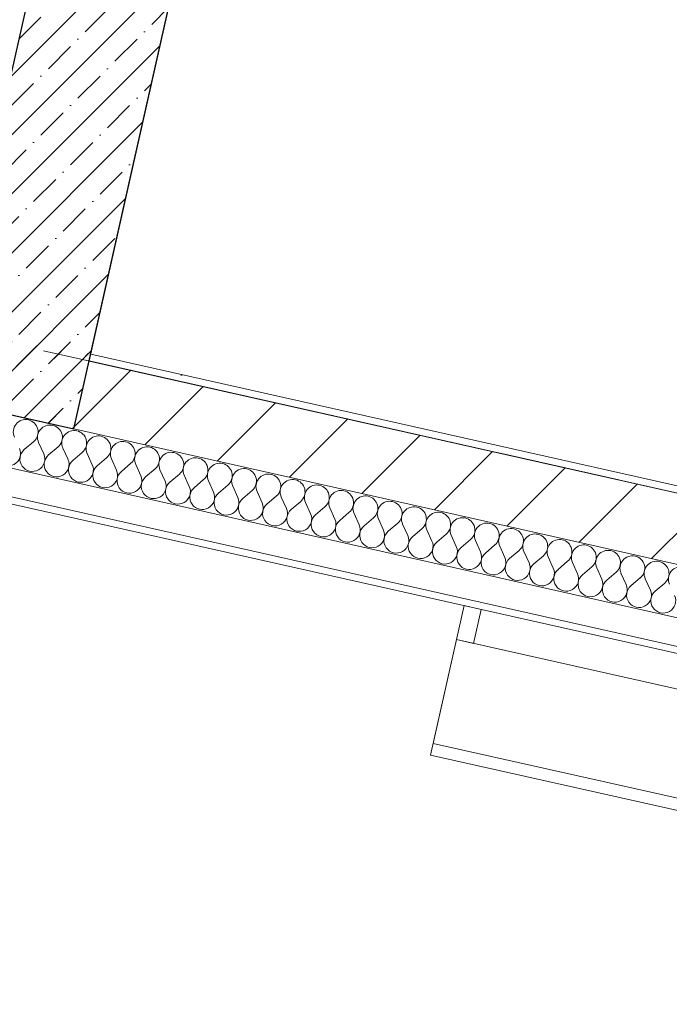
# Model space of a CAD drawing. Header units: millimetres. Extents: x -7218036 to -6881410, y 6117771 to 6219607.
# Tile 40 of 84: x -7153348 to -7151482, y 6127770 to 6130600. Entities that reach past the tile are written whole.
import ezdxf
from ezdxf.enums import TextEntityAlignment as Align

# ---------------------------------------------------------------- set-up
doc = ezdxf.new("R2010")
doc.units = ezdxf.units.MM
doc.header["$MEASUREMENT"] = 0
doc.linetypes.add('Штрихпунктирная', pattern=[670.277762, 352.777767, -176.388884, 0, -141.111112])
for name, color, linetype in [('S - МОП.АР', 7, 'Continuous'), ('АР-Мебель_Оборудование на фасаде.АР', 7, 'Continuous'), ('АР-Стены_внешние_.АР', 7, 'Continuous'), ('АР-Стены_внутренние_пилоны.АР', 7, 'Continuous'), ('АР-Чертеж-Оси_Осевые размеры.АР', 7, 'Continuous')]:
    doc.layers.add(name, color=color, linetype=linetype)
for name, color, linetype, lineweight in [('АР-Мебель_Оборудование на фасаде.АР_Ном._пера__101', 252, 'Continuous', 0), ('АР-Стены_внешние_.АР_Ном._пера__1', 7, 'Continuous', 0), ('АР-Стены_внутренние_пилоны.АР_Ном._пера__1', 7, 'Continuous', 15), ('АР-Чертеж-Оси_Осевые размеры.АР_Ном._пера__1', 7, 'Continuous', 0), ('АР-Чертеж-Оси_Осевые размеры.АР_Ном._пера__120', 7, 'Continuous', 0)]:
    doc.layers.add(name, color=color, linetype=linetype, lineweight=lineweight)
doc.styles.add('РЎР“Р•РќР•Р\xa0Р\x98Р\xa0_РЎРўР\x98Р›Р¬_3', font='GOTHIC.TTF')
doc.dimstyles.new('СГЕНЕРИР_СТИЛЬ__3', dxfattribs={"dimtxt": 400, "dimasz": 285, "dimexe": 0.18, "dimexo": 0.0625, "dimgap": 0, "dimtad": 1, "dimdec": 0, "dimzin": 0, "dimdsep": 46, "dimtxsty": 'РЎР“Р•РќР•Р\xa0Р\x98Р\xa0_РЎРўР\x98Р›Р¬_3', "dimblk": 'ARROWHEAD_6', "dimblk1": 'ARROWHEAD_6', "dimblk2": 'ARROWHEAD_6', "dimcen": 0.09, "dimse1": 1, "dimse2": 1, "dimclrd": 7, "dimclre": 7, "dimclrt": 7, "dimazin": 0, "dimtfac": 1, "dimtdec": 4, "dimtmove": 0, "dimatfit": 3, "dimfxl": 1, "dimtolj": 1, "dimtzin": 0, "dimarcsym": 0})
pattern_1 = [(45, (-6566190.34, 6562677.8), (-84.852814, 84.852814), []), (45, (-6566232.77, 6562720.22), (-84.852814, 84.852814), [90, -30, 0, -30])]

# ---------------------------------------------------------------- blocks, each defined once
blk = doc.blocks.new('Кондиционер Воздуха 23[5]_1', base_point=(-7152167.8, 6128486.7))
at = {"layer": 'АР-Мебель_Оборудование на фасаде.АР_Ном._пера__101', "color": 252, "linetype": 'Continuous', "lineweight": 0}
for p, q in [((-7152093.3, 6128818.5), (-7152167.8, 6128486.7)), ((-7152093.3, 6128818.5), (-7152160.3, 6128519.9)), ((-7151264, 6128632.2), (-7152093.3, 6128818.5)), ((-7151264, 6128632.2), (-7152093.3, 6128818.5)), ((-7151338.5, 6128300.5), (-7151264, 6128632.2)), ((-7151331, 6128333.7), (-7151264, 6128632.2)), ((-7152160.3, 6128519.9), (-7151331, 6128333.7)), ((-7152167.8, 6128486.7), (-7151338.5, 6128300.5))]:
    blk.add_line(p, q, dxfattribs=at)
blk = doc.blocks.new('*X23', base_point=(-6566190.3, 6562677.8))
at = {"layer": 'АР-Стены_внешние_.АР_Ном._пера__1', "color": 7, "linetype": 'Continuous', "lineweight": 0}
for p, q in [((-7153334.8, 6129364.5), (-7153307.6, 6129387.7)), ((-7153279, 6129352), (-7153293.7, 6129384.6)), ((-7153265.1, 6129348.9), (-7153237.9, 6129372)), ((-7153209.3, 6129336.3), (-7153224, 6129368.9)), ((-7153195.4, 6129333.2), (-7153168.2, 6129356.4)), ((-7153139.7, 6129320.7), (-7153154.3, 6129353.3)), ((-7153125.7, 6129317.5), (-7153098.5, 6129340.7)), ((-7153070, 6129305), (-7153084.6, 6129337.6)), ((-7153056, 6129301.9), (-7153028.9, 6129325.1)), ((-7153000.3, 6129289.4), (-7153014.9, 6129321.9)), ((-7152986.3, 6129286.2), (-7152959.2, 6129309.4)), ((-7152930.6, 6129273.7), (-7152945.2, 6129306.3)), ((-7152916.6, 6129270.6), (-7152889.5, 6129293.8)), ((-7152860.9, 6129258.1), (-7152875.5, 6129290.6)), ((-7152846.9, 6129254.9), (-7152819.8, 6129278.1)), ((-7152791.2, 6129242.4), (-7152805.8, 6129275)), ((-7152777.2, 6129239.3), (-7152750.1, 6129262.5)), ((-7152721.5, 6129226.8), (-7152736.1, 6129259.3)), ((-7152707.6, 6129223.6), (-7152680.4, 6129246.8)), ((-7152651.8, 6129211.1), (-7152666.5, 6129243.7)), ((-7152637.9, 6129208), (-7152610.7, 6129231.2)), ((-7152582.1, 6129195.5), (-7152596.8, 6129228)), ((-7152568.2, 6129192.3), (-7152541, 6129215.5)), ((-7152512.4, 6129179.8), (-7152527.1, 6129212.4)), ((-7152498.5, 6129176.7), (-7152471.3, 6129199.9)), ((-7152442.7, 6129164.2), (-7152457.4, 6129196.7)), ((-7152428.8, 6129161), (-7152401.6, 6129184.2)), ((-7152373, 6129148.5), (-7152387.7, 6129181.1)), ((-7152359.1, 6129145.4), (-7152331.9, 6129168.6)), ((-7152303.3, 6129132.9), (-7152318, 6129165.4)), ((-7152289.4, 6129129.7), (-7152262.2, 6129152.9)), ((-7152233.6, 6129117.2), (-7152248.3, 6129149.8)), ((-7152219.7, 6129114.1), (-7152192.5, 6129137.3)), ((-7152164, 6129101.5), (-7152178.6, 6129134.1)), ((-7152150, 6129098.4), (-7152122.8, 6129121.6)), ((-7152094.3, 6129085.9), (-7152108.9, 6129118.5)), ((-7152080.3, 6129082.8), (-7152053.2, 6129105.9)), ((-7152024.6, 6129070.2), (-7152039.2, 6129102.8)), ((-7152010.6, 6129067.1), (-7151983.5, 6129090.3)), ((-7151954.9, 6129054.6), (-7151969.5, 6129087.2)), ((-7151940.9, 6129051.5), (-7151913.8, 6129074.6)), ((-7151885.2, 6129038.9), (-7151899.8, 6129071.5)), ((-7151871.2, 6129035.8), (-7151844.1, 6129059)), ((-7151815.5, 6129023.3), (-7151830.1, 6129055.9)), ((-7151801.6, 6129020.2), (-7151774.4, 6129043.3)), ((-7151745.8, 6129007.6), (-7151760.4, 6129040.2)), ((-7151731.9, 6129004.5), (-7151704.7, 6129027.7)), ((-7151676.1, 6128992), (-7151690.8, 6129024.6)), ((-7151662.2, 6128988.9), (-7151635, 6129012)), ((-7151606.4, 6128976.3), (-7151621.1, 6129008.9)), ((-7151592.5, 6128973.2), (-7151565.3, 6128996.4)), ((-7151536.7, 6128960.7), (-7151551.4, 6128993.3)), ((-7151522.8, 6128957.5), (-7151495.6, 6128980.7))]:
    blk.add_line(p, q, dxfattribs=at)
for centre, start, end in [((-7153330.8, 6129414.9), 77.342, 204.2119), ((-7153330.8, 6129414.9), 310.4721, 77.342), ((-7153261.1, 6129399.2), 77.342, 204.2119), ((-7153261.1, 6129399.2), 310.4721, 77.342), ((-7153191.4, 6129383.6), 77.342, 204.2119), ((-7153191.4, 6129383.6), 310.4721, 77.342), ((-7153121.7, 6129367.9), 77.342, 204.2119), ((-7153121.7, 6129367.9), 310.4721, 77.342), ((-7153052, 6129352.2), 77.342, 204.2119), ((-7153052, 6129352.2), 310.4721, 77.342), ((-7153381.3, 6129353), 130.4721, 24.2119), ((-7153311.6, 6129337.3), 130.4721, 24.2119), ((-7152982.3, 6129336.6), 77.342, 204.2119), ((-7152982.3, 6129336.6), 310.4721, 77.342), ((-7153241.9, 6129321.7), 130.4721, 24.2119), ((-7153172.2, 6129306), 130.4721, 24.2119), ((-7152912.6, 6129320.9), 77.342, 204.2119), ((-7152912.6, 6129320.9), 310.4721, 77.342), ((-7152843, 6129305.3), 77.342, 204.2119), ((-7152843, 6129305.3), 310.4721, 77.342), ((-7153102.5, 6129290.4), 130.4721, 24.2119), ((-7153032.8, 6129274.7), 130.4721, 24.2119), ((-7152773.3, 6129289.6), 77.342, 204.2119), ((-7152773.3, 6129289.6), 310.4721, 77.342), ((-7152703.6, 6129274), 77.342, 204.2119), ((-7152703.6, 6129274), 310.4721, 77.342), ((-7152963.1, 6129259.1), 130.4721, 24.2119), ((-7152633.9, 6129258.3), 77.342, 204.2119), ((-7152633.9, 6129258.3), 310.4721, 77.342), ((-7152564.2, 6129242.7), 77.342, 204.2119), ((-7152564.2, 6129242.7), 310.4721, 77.342), ((-7152893.5, 6129243.4), 130.4721, 24.2119), ((-7152823.8, 6129227.8), 130.4721, 24.2119), ((-7152494.5, 6129227), 77.342, 204.2119), ((-7152494.5, 6129227), 310.4721, 77.342), ((-7152424.8, 6129211.4), 77.342, 204.2119), ((-7152424.8, 6129211.4), 310.4721, 77.342), ((-7152754.1, 6129212.1), 130.4721, 24.2119), ((-7152684.4, 6129196.5), 130.4721, 24.2119), ((-7152355.1, 6129195.7), 77.342, 204.2119), ((-7152355.1, 6129195.7), 310.4721, 77.342), ((-7152614.7, 6129180.8), 130.4721, 24.2119), ((-7152545, 6129165.2), 130.4721, 24.2119), ((-7152285.4, 6129180.1), 77.342, 204.2119), ((-7152285.4, 6129180.1), 310.4721, 77.342), ((-7152215.7, 6129164.4), 77.342, 204.2119), ((-7152215.7, 6129164.4), 310.4721, 77.342), ((-7152475.3, 6129149.5), 130.4721, 24.2119), ((-7152405.6, 6129133.9), 130.4721, 24.2119), ((-7152146, 6129148.8), 77.342, 204.2119), ((-7152146, 6129148.8), 310.4721, 77.342), ((-7152076.3, 6129133.1), 77.342, 204.2119), ((-7152076.3, 6129133.1), 310.4721, 77.342), ((-7152335.9, 6129118.2), 130.4721, 24.2119), ((-7152006.6, 6129117.5), 77.342, 204.2119), ((-7152006.6, 6129117.5), 310.4721, 77.342), ((-7151937, 6129101.8), 77.342, 204.2119), ((-7151937, 6129101.8), 310.4721, 77.342), ((-7152266.2, 6129102.6), 130.4721, 24.2119), ((-7152196.5, 6129086.9), 130.4721, 24.2119), ((-7151867.3, 6129086.2), 77.342, 204.2119), ((-7151867.3, 6129086.2), 310.4721, 77.342), ((-7151797.6, 6129070.5), 77.342, 204.2119), ((-7151797.6, 6129070.5), 310.4721, 77.342), ((-7152126.8, 6129071.2), 130.4721, 24.2119), ((-7152057.1, 6129055.6), 130.4721, 24.2119), ((-7151727.9, 6129054.9), 77.342, 204.2119), ((-7151727.9, 6129054.9), 310.4721, 77.342), ((-7151658.2, 6129039.2), 77.342, 204.2119), ((-7151987.5, 6129039.9), 130.4721, 24.2119), ((-7151917.8, 6129024.3), 130.4721, 24.2119), ((-7151658.2, 6129039.2), 310.4721, 77.342), ((-7151588.5, 6129023.5), 77.342, 204.2119), ((-7151588.5, 6129023.5), 310.4721, 77.342), ((-7151848.1, 6129008.6), 130.4721, 24.2119), ((-7151778.4, 6128993), 130.4721, 24.2119), ((-7151518.8, 6129007.9), 77.342, 204.2119), ((-7151518.8, 6129007.9), 310.4721, 77.342), ((-7151449.1, 6128992.2), 77.342, 204.2119), ((-7151708.7, 6128977.3), 130.4721, 24.2119), ((-7151639, 6128961.7), 130.4721, 24.2119), ((-7151569.3, 6128946), 130.4721, 24.2119), ((-7151499.6, 6128930.4), 130.4721, 24.2119)]:
    blk.add_arc(centre, 35.7, start, end, dxfattribs=at)
blk = doc.blocks.new('Стена_6_1', base_point=(-7167510.9, 6132844.8))
at = {"layer": 'АР-Стены_внешние_.АР', "linetype": 'Continuous', "lineweight": 0, "true_color": 0x000000}
h = blk.add_hatch(dxfattribs=at)
h.set_pattern_fill('БЛОКИ_БЕТОННЫЕ_ЭФФЕКТИВН_70', color=18, style=0, pattern_type=2)
h.set_pattern_definition([(45, (-6566190.34, 6562677.8), (-127.27922, 127.27922), [])])
h.paths.add_polyline_path([(-7150265.4, 6128971.6), (-7153148.6, 6129619.2), (-7153192.4, 6129424), (-7150309.2, 6128776.5)])
h = blk.add_hatch(dxfattribs=at)
h.set_pattern_fill('ШТУКАТУРКА__ГИПС_01_0001', color=18, style=0, pattern_type=2)
h.set_pattern_definition([(45, (-6566190.34, 6563027.8), (-111.369318, 111.369318), [0, -105, 0, -157.5]), (110, (-6565840.34, 6563027.8), (148.001588, 53.868173), [0, -77, 0, -133])])
h.paths.add_polyline_path([(-7150261, 6128991.2), (-7153144.2, 6129638.7), (-7153148.6, 6129619.2), (-7150265.4, 6128971.6)])
at = {"layer": 'АР-Стены_внешние_.АР_Ном._пера__1', "color": 7, "linetype": 'Continuous', "lineweight": 0}
for p, q in [((-7167587.6, 6132503.3), (-7149265.4, 6128388.3)), ((-7167605.1, 6132425.3), (-7149283, 6128310.3))]:
    blk.add_line(p, q, dxfattribs=at)
at = {"layer": 'АР-Стены_внешние_.АР_Ном._пера__1', "color": 7, "linetype": 'Continuous', "lineweight": 30}
for p, q in [((-7153192.4, 6129424), (-7153148.6, 6129619.2)), ((-7153148.6, 6129619.2), (-7153144.2, 6129638.7))]:
    blk.add_line(p, q, dxfattribs=at)
at = {"layer": 'АР-Стены_внешние_.АР_Ном._пера__1', "color": 7, "linetype": 'Continuous', "lineweight": 15}
for p, q in [((-7150265.4, 6128971.6), (-7153148.6, 6129619.2)), ((-7153582.7, 6129511.7), (-7153192.4, 6129424)), ((-7153192.4, 6129424), (-7150309.2, 6128776.5))]:
    blk.add_line(p, q, dxfattribs=at)
at = {"layer": 'АР-Стены_внешние_.АР_Ном._пера__1', "color": 7, "linetype": 'Continuous', "lineweight": 0, "flags": 128}
for points in [[(-7167609.5, 6132405.8), (-7149287.3, 6128290.8)], [(-7150261, 6128991.2), (-7153144.2, 6129638.7)]]:
    blk.add_lwpolyline(points, dxfattribs=at)
at = {"layer": 'АР-Стены_внешние_.АР', "color": 7, "lineweight": 0}
blk.add_blockref('*X23', (-6566190.3, 6562677.8), dxfattribs=at)
blk = doc.blocks.new('Перекрытие_10_1', base_point=(-7152044.5, 6128807.5))
at = {"layer": 'АР-Мебель_Оборудование на фасаде.АР_Ном._пера__101', "color": 252, "linetype": 'Continuous', "lineweight": 0, "flags": 128}
blk.add_lwpolyline([(-7152044.5, 6128807.5), (-7152022.6, 6128905.1), (-7152071.4, 6128916.1), (-7152093.3, 6128818.5)], close=True, dxfattribs=at)
blk = doc.blocks.new('Стена_69_1', base_point=(-7153387.6, 6129467.7))
at = {"layer": 'АР-Стены_внутренние_пилоны.АР', "linetype": 'Continuous', "lineweight": 0, "true_color": 0x000000}
h = blk.add_hatch(dxfattribs=at)
h.set_pattern_fill('ЖЕЛЕЗОБЕТОН__PROJECT__0001', color=18, style=0, pattern_type=2)
h.set_pattern_definition(pattern_1)
h.paths.add_polyline_path([(-7153192.4, 6129423.9), (-7152501.8, 6132498.8), (-7152892.1, 6132586.4), (-7153582.7, 6129511.6)])
h = blk.add_hatch(dxfattribs=at)
h.set_pattern_fill('ЖЕЛЕЗОБЕТОН__PROJECT__0001', color=18, style=0, pattern_type=2)
h.set_pattern_definition(pattern_1)
h.paths.add_polyline_path([(-7153144.2, 6129638.7), (-7153534.5, 6129726.3), (-7153538.8, 6129706.8), (-7153148.6, 6129619.2)])
h = blk.add_hatch(dxfattribs=at)
h.set_pattern_fill('ЖЕЛЕЗОБЕТОН__PROJECT__0001', color=18, style=0, pattern_type=2)
h.set_pattern_definition(pattern_1)
h.paths.add_polyline_path([(-7153148.6, 6129619.2), (-7153538.8, 6129706.8), (-7153582.7, 6129511.7), (-7153192.4, 6129424)])
at = {"layer": 'АР-Стены_внешние_.АР_Ном._пера__1', "color": 7, "linetype": 'Continuous', "lineweight": 30}
for p, q in [((-7153192.4, 6129424), (-7153148.6, 6129619.2)), ((-7153148.6, 6129619.2), (-7153144.2, 6129638.7))]:
    blk.add_line(p, q, dxfattribs=at)
at = {"layer": 'АР-Стены_внешние_.АР_Ном._пера__1', "color": 7, "linetype": 'Continuous', "lineweight": 15}
blk.add_line((-7153582.7, 6129511.7), (-7153192.4, 6129424), dxfattribs=at)
at = {"layer": 'АР-Стены_внутренние_пилоны.АР_Ном._пера__1', "color": 7, "linetype": 'Continuous', "lineweight": 30, "flags": 128}
for points in [[(-7152892.1, 6132586.4), (-7153582.7, 6129511.6)], [(-7153192.4, 6129423.9), (-7152501.8, 6132498.8)], [(-7153582.7, 6129511.6), (-7153192.4, 6129423.9)]]:
    blk.add_lwpolyline(points, dxfattribs=at)
blk = doc.blocks.new('*D200', base_point=(-6566190.3, 6562677.8))
at = {"layer": 'АР-Чертеж-Оси_Осевые размеры.АР_Ном._пера__1', "color": 7, "linetype": 'Continuous', "lineweight": 0, "transparency": 16777216}
for p, q in [((-7165627.6, 6125668.8), (-7187258.8, 6130527)), ((-7165566, 6125943.2), (-7165689.2, 6125394.4)), ((-7165806.8, 6125555.3), (-7165448.4, 6125782.3)), ((-7142835.4, 6120549.8), (-7165627.6, 6125668.8)), ((-7142773.7, 6120824.2), (-7142897, 6120275.4)), ((-7143014.6, 6120436.3), (-7142656.1, 6120663.3)), ((-7142615.8, 6120500.5), (-7142835.4, 6120549.8))]:
    blk.add_line(p, q, dxfattribs=at)
at = {"layer": 'АР-Чертеж-Оси_Осевые размеры.АР_Ном._пера__1', "color": 7, "lineweight": 0, "transparency": 16777216, "insert": (-7155054.4, 6123376.1), "char_height": 400, "attachment_point": 7, "rotation": 347.3418, "style": 'РЎР“Р•РќР•Р\xa0Р\x98Р\xa0_РЎРўР\x98Р›Р¬_3'}
blk.add_mtext('\\A1;{\\pql;\\fCentury Gothic|b0|i0|c204|p0;\\W1.000000;23\xa0360}', dxfattribs=at)
blk = doc.blocks.new('ARROWHEAD_6')
at = {"color": 0, "linetype": 'Continuous', "lineweight": 0}
for p, q in [((-0.5, -0.5), (0.5, 0.5)), ((0, 0), (-1, 0))]:
    blk.add_line(p, q, dxfattribs=at)
blk = doc.blocks.new('Стандартный Маркер Сетки[51]_1', base_point=(-7217047.9, 6143970.3))
at = {"layer": 'АР-Чертеж-Оси_Осевые размеры.АР_Ном._пера__120', "color": 7, "linetype": 'Штрихпунктирная', "lineweight": 0}
blk.add_line((-7216072.2, 6143751.1), (-7137131, 6126021.4), dxfattribs=at)
at = {"layer": 'АР-Чертеж-Оси_Осевые размеры.АР_Ном._пера__120', "color": 7, "lineweight": 0, "style": 'РЎР“Р•РќР•Р\xa0Р\x98Р\xa0_РЎРўР\x98Р›Р¬_3'}
for tag, p in [('AC_MarkerText_1_0', (-7217465.8, 6144260.9)), ('AC_MarkerText_1_1', (-7135597.5, 6125873.7))]:
    blk.add_attdef(tag, text='', height=350, rotation=347.3417, dxfattribs=at).set_placement(p, align=Align.TOP_CENTER)
blk = doc.blocks.new('Стандартный Маркер Сетки[61]_1', base_point=(-7217047.9, 6143970.3))
at = {"layer": 'АР-Чертеж-Оси_Осевые размеры.АР_Ном._пера__120', "color": 7, "linetype": 'Штрихпунктирная', "lineweight": 0}
blk.add_line((-7216072.2, 6143751.1), (-7137131, 6126021.4), dxfattribs=at)
at = {"layer": 'АР-Чертеж-Оси_Осевые размеры.АР_Ном._пера__120', "color": 7, "lineweight": 0, "style": 'РЎР“Р•РќР•Р\xa0Р\x98Р\xa0_РЎРўР\x98Р›Р¬_3'}
for tag, p in [('AC_MarkerText_1_0', (-7217465.8, 6144260.9)), ('AC_MarkerText_1_1', (-7135597.5, 6125873.7))]:
    blk.add_attdef(tag, text='', height=350, rotation=347.3417, dxfattribs=at).set_placement(p, align=Align.TOP_CENTER)
blk = doc.blocks.new('Стандартный Маркер Сетки[64]_1', base_point=(-7217047.9, 6143970.3))
at = {"layer": 'АР-Чертеж-Оси_Осевые размеры.АР_Ном._пера__120', "color": 7, "linetype": 'Штрихпунктирная', "lineweight": 0}
blk.add_line((-7216072.2, 6143751.1), (-7137131, 6126021.4), dxfattribs=at)
at = {"layer": 'АР-Чертеж-Оси_Осевые размеры.АР_Ном._пера__120', "color": 7, "lineweight": 0, "style": 'РЎР“Р•РќР•Р\xa0Р\x98Р\xa0_РЎРўР\x98Р›Р¬_3'}
for tag, p in [('AC_MarkerText_1_0', (-7217465.8, 6144260.9)), ('AC_MarkerText_1_1', (-7135597.5, 6125873.7))]:
    blk.add_attdef(tag, text='', height=350, rotation=347.3417, dxfattribs=at).set_placement(p, align=Align.TOP_CENTER)
blk = doc.blocks.new('Стандартный Маркер Сетки[68]_1', base_point=(-7217047.9, 6143970.3))
at = {"layer": 'АР-Чертеж-Оси_Осевые размеры.АР_Ном._пера__120', "color": 7, "linetype": 'Штрихпунктирная', "lineweight": 0}
blk.add_line((-7216072.2, 6143751.1), (-7137131, 6126021.4), dxfattribs=at)
at = {"layer": 'АР-Чертеж-Оси_Осевые размеры.АР_Ном._пера__120', "color": 7, "lineweight": 0, "style": 'РЎР“Р•РќР•Р\xa0Р\x98Р\xa0_РЎРўР\x98Р›Р¬_3'}
for tag, p in [('AC_MarkerText_1_0', (-7217465.8, 6144260.9)), ('AC_MarkerText_1_1', (-7135597.5, 6125873.7))]:
    blk.add_attdef(tag, text='', height=350, rotation=347.3417, dxfattribs=at).set_placement(p, align=Align.TOP_CENTER)

msp = doc.modelspace()

# ---------------------------------------------------------------- linework, layer by layer
at = {"layer": 'S - МОП.АР', "color": 254, "linetype": 'Continuous', "lineweight": 0, "true_color": 0xd1c7d6, "flags": 128}
msp.add_lwpolyline([(-7163594.2, 6133809.7), (-7163988.6, 6132053.6), (-7160524.9, 6131275.6), (-7160130.5, 6133031.7), (-7159740.2, 6132944.1), (-7160134.6, 6131188), (-7156792.9, 6130437.5), (-7156540.8, 6131559.7), (-7156150.6, 6131472), (-7156402.6, 6130349.8), (-7153538.9, 6129706.6), (-7152892.1, 6132586.4), (-7152501.8, 6132498.8), (-7153148.6, 6129618.9), (-7150265.4, 6128971.3), (-7150013.4, 6130093.7), (-7149720.7, 6130027.9), (-7149972.7, 6128905.6), (-7146298.3, 6128080.3)], dxfattribs=at)

# ---------------------------------------------------------------- block references
at = {"layer": 'АР-Мебель_Оборудование на фасаде.АР', "color": 252, "linetype": 'Continuous', "lineweight": 0}
msp.add_blockref('Перекрытие_10_1', (-7152044.5, 6128807.5), dxfattribs=at)
at = {"layer": 'АР-Мебель_Оборудование на фасаде.АР_Ном._пера__101', "color": 252, "linetype": 'Continuous', "lineweight": 0}
msp.add_blockref('Кондиционер Воздуха 23[5]_1', (-7152167.8, 6128486.7), dxfattribs=at)
at = {"layer": 'АР-Стены_внешние_.АР', "color": 7, "lineweight": 0}
msp.add_blockref('Стена_6_1', (-7167510.9, 6132844.8), dxfattribs=at)
at = {"layer": 'АР-Стены_внутренние_пилоны.АР', "color": 7, "lineweight": 0}
msp.add_blockref('Стена_69_1', (-7153387.6, 6129467.7), dxfattribs=at)
at = {"layer": 'АР-Чертеж-Оси_Осевые размеры.АР', "color": 8, "linetype": 'Continuous', "lineweight": 15}
for name in ['Стандартный Маркер Сетки[51]_1', 'Стандартный Маркер Сетки[61]_1', 'Стандартный Маркер Сетки[64]_1', 'Стандартный Маркер Сетки[68]_1']:
    msp.add_blockref(name, (-7217047.9, 6143970.3), dxfattribs=at)

# ---------------------------------------------------------------- dimensions: what is measured, and where the dimension line sits
at = {"layer": 'АР-Чертеж-Оси_Осевые размеры.АР', "color": 7, "linetype": 'Continuous', "lineweight": 0}
dim = msp.add_linear_dim(base=(-7165627.6, 6125668.8), p1=(-7142885.6, 6120326.2), p2=(-7165787.4, 6124957.3), angle=167.3418, dimstyle='СГЕНЕРИР_СТИЛЬ__3', dxfattribs=at)
dim.commit()
dim.dimension.update_dxf_attribs({"geometry": '*D200', "text_midpoint": (-7154192.6, 6123387.5), "dimtype": 160, "text_rotation": 347.3418})

doc.saveas('drawing.dxf')
